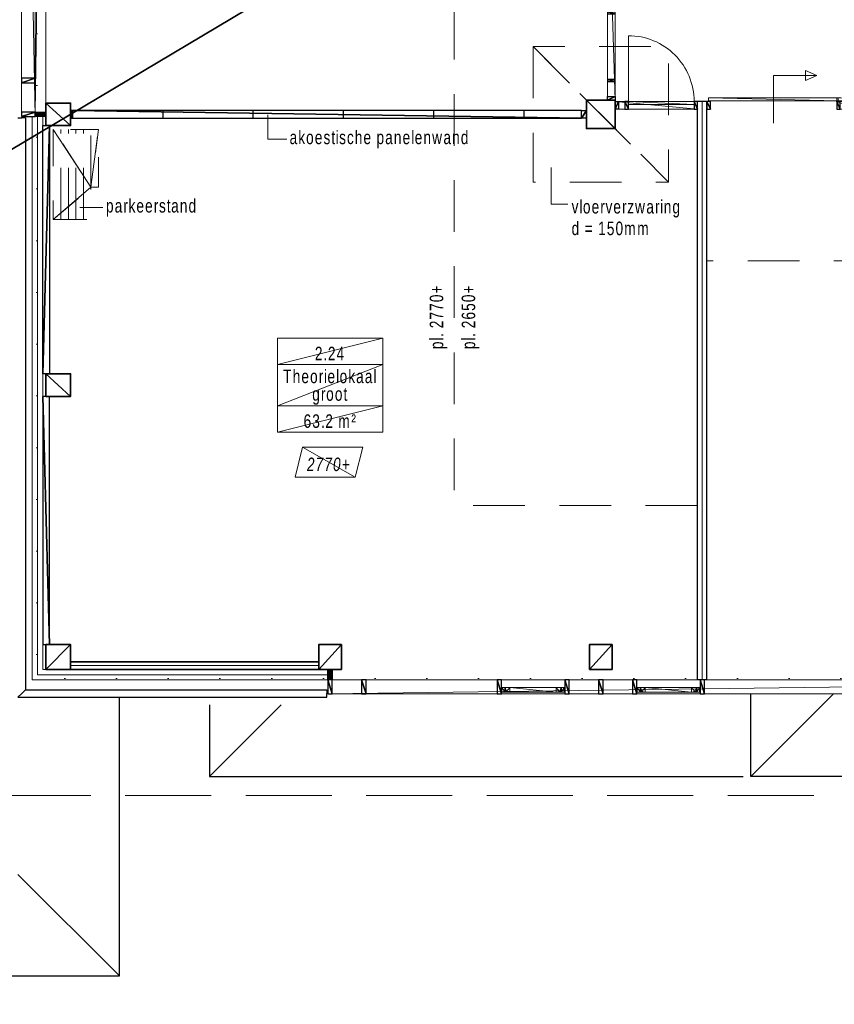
# Model space of a CAD drawing. Header units: millimetres. Extents: x -437 to 139813, y -473 to 90544.
# Tile 4 of 149: x 48785 to 59619, y 24512 to 37602. Entities that reach past the tile are written whole.
import ezdxf

# ---------------------------------------------------------------- set-up
doc = ezdxf.new("R2010")
doc.units = ezdxf.units.MM
for name, pattern in [('DGN Style 1', [688.000884, 1.14476, -686.856124]), ('DGN Style 2', [1144.760206, 686.856124, -457.904082]), ('DGN Style 3', [1602.664289, 1144.760206, -457.904082])]:
    doc.linetypes.add(name, pattern=pattern)
for name, color, linetype, lineweight in [('059 Kader (tekening)', 253, 'Continuous', 13), ('19012-DO-laag 02 - 004 Ruimtenummers', 253, 'Continuous', 13), ('19012-DO-laag 02 - 004a ruimtenr+plafond hoogte', 253, 'Continuous', 13), ('19012-DO-laag 02 - 020 Systeemwanden', 253, 'Continuous', 13), ('19012-DO-laag 02 - 031 Ramen - Deuren buiten', 253, 'Continuous', 13), ('19012-DO-laag 02 - 032 Ramen - Deuren binnen', 253, 'Continuous', 13), ('19012-DO-laag 02 - 045 Plafondafwerking', 253, 'Continuous', 13)]:
    doc.layers.add(name, color=color, linetype=linetype, lineweight=lineweight)
doc.layers.add('Xref', color=253, linetype='Continuous')
doc.styles.add('Arial 1.8 mm', font='arial.ttf', dxfattribs={"width": 0.722222, "height": 1.8})
doc.linetypes.add('isolatie(deken)', pattern='A,-0.5,[24,dgnlstyle-ags_linetypes_v8.shx,S=0.009524,R=0,X=0,Y=0],-0.5', length=1)
doc.linetypes.add('isolatie(plaat)', pattern='A,0,[20,dgnlstyle-ags_linetypes_v8.shx,S=0.009048,R=0,X=0,Y=0],-1.14', length=1.14)
doc.linetypes.add('kalkzandsteen', pattern='A,-0.5,[3,dgnlstyle-ags_linetypes_v8.shx,S=0.007937,R=0,X=0,Y=0],-0.5', length=1)

# ---------------------------------------------------------------- blocks, each defined once
blk = doc.blocks.new('AE1')
at = {"layer": '059 Kader (tekening)', "color": 12, "linetype": 'Continuous', "lineweight": 13}
mesh = blk.add_polyface(dxfattribs=at)
corners = [(0, 0), (1399, 0), (1399, 841), (0, 841)]
mesh.append_faces([[corners[k] for k in face] for face in [(3, 1, 2)]], dxfattribs={"vtx0": -1, "color": 12})
mesh.append_faces([[corners[k] for k in face] for face in [(3, 0, 1)]], dxfattribs={"vtx2": -1, "color": 12})
at = {"layer": '059 Kader (tekening)', "color": 12, "linetype": 'Continuous', "lineweight": 35}
mesh = blk.add_polyface(dxfattribs=at)
corners = [(10, 10), (1389, 10), (1389, 831), (10, 831)]
mesh.append_faces([[corners[k] for k in face] for face in [(0, 2, 3)]], dxfattribs={"vtx0": -1, "color": 12})
mesh.append_faces([[corners[k] for k in face] for face in [(1, 2, 0)]], dxfattribs={"vtx1": -1, "color": 12})
blk = doc.blocks.new('*U78')
at = {"layer": '19012-DO-laag 02 - 031 Ramen - Deuren buiten'}
mesh = blk.add_polyface(dxfattribs=at)
corners = [(-414.95, 30.05), (-356.95, 30.05), (-356.95, 25.05), (-377.95, 25.05), (-377.95, -29.95), (-414.95, -29.95)]
mesh.append_faces([[corners[k] for k in face] for face in [(5, 3, 4), (3, 1, 2)]], dxfattribs={"vtx0": -1})
mesh.append_faces([[corners[k] for k in face] for face in [(0, 3, 5)]], dxfattribs={"vtx0": -1, "vtx1": -1})
mesh.append_faces([[corners[k] for k in face] for face in [(3, 0, 1)]], dxfattribs={"vtx0": -1, "vtx2": -1})
mesh = blk.add_polyface(dxfattribs=at)
corners = [(-372.95, -29.95), (-372.95, 23.05), (-352.95, 23.05), (-352.95, 30.05), (-307.95, 30.05), (-307.95, -29.95)]
mesh.append_faces([[corners[k] for k in face] for face in [(4, 2, 3), (2, 0, 1)]], dxfattribs={"vtx0": -1})
mesh.append_faces([[corners[k] for k in face] for face in [(5, 2, 4)]], dxfattribs={"vtx0": -1, "vtx1": -1})
mesh.append_faces([[corners[k] for k in face] for face in [(2, 5, 0)]], dxfattribs={"vtx0": -1, "vtx2": -1})
mesh = blk.add_polyface(dxfattribs=at)
corners = [(-307.95, -29.95), (308.05, -29.95), (308.05, 30.05), (-307.95, 30.05)]
mesh.append_faces([[corners[k] for k in face] for face in [(3, 1, 2)]], dxfattribs={"vtx0": -1})
mesh.append_faces([[corners[k] for k in face] for face in [(3, 0, 1)]], dxfattribs={"vtx2": -1})
mesh = blk.add_polyface(dxfattribs=at)
corners = [(373.05, -29.95), (373.05, 23.05), (353.05, 23.05), (353.05, 30.05), (308.05, 30.05), (308.05, -29.95)]
mesh.append_faces([[corners[k] for k in face] for face in [(4, 2, 3), (2, 0, 1)]], dxfattribs={"vtx0": -1})
mesh.append_faces([[corners[k] for k in face] for face in [(5, 2, 4)]], dxfattribs={"vtx0": -1, "vtx1": -1})
mesh.append_faces([[corners[k] for k in face] for face in [(2, 5, 0)]], dxfattribs={"vtx0": -1, "vtx2": -1})
mesh = blk.add_polyface(dxfattribs=at)
corners = [(415.05, 30.05), (357.05, 30.05), (357.05, 25.05), (378.05, 25.05), (378.05, -29.95), (415.05, -29.95)]
mesh.append_faces([[corners[k] for k in face] for face in [(5, 3, 4), (3, 1, 2)]], dxfattribs={"vtx0": -1})
mesh.append_faces([[corners[k] for k in face] for face in [(0, 3, 5)]], dxfattribs={"vtx0": -1, "vtx1": -1})
mesh.append_faces([[corners[k] for k in face] for face in [(3, 0, 1)]], dxfattribs={"vtx0": -1, "vtx2": -1})
blk = doc.blocks.new('*U102')
at = {"layer": '19012-DO-laag 02 - 032 Ramen - Deuren binnen', "flags": 128}
blk.add_lwpolyline([(-417.45, 437.55, -0.41421356), (457.55, -437.45), (-417.45, -437.45)], format="xyb", dxfattribs=at)
at = {"layer": '19012-DO-laag 02 - 032 Ramen - Deuren binnen'}
mesh = blk.add_polyface(dxfattribs=at)
corners = [(-417.45, 437.55), (-457.45, 437.55), (-457.45, -437.45), (-417.45, -437.45)]
mesh.append_faces([[corners[k] for k in face] for face in [(3, 1, 2)]], dxfattribs={"vtx0": -1})
mesh.append_faces([[corners[k] for k in face] for face in [(3, 0, 1)]], dxfattribs={"vtx2": -1})
blk = doc.blocks.new('*U103')
at = {"layer": '19012-DO-laag 02 - 032 Ramen - Deuren binnen'}
mesh = blk.add_polyface(dxfattribs=at)
corners = [(-50, 1610), (50, 1610), (50, -1610), (-50, -1610)]
mesh.append_faces([[corners[k] for k in face] for face in [(3, 1, 2)]], dxfattribs={"vtx0": -1})
mesh.append_faces([[corners[k] for k in face] for face in [(3, 0, 1)]], dxfattribs={"vtx2": -1})
at = {"layer": '19012-DO-laag 02 - 032 Ramen - Deuren binnen', "linetype": 'Continuous', "lineweight": 25}
mesh = blk.add_polyface(dxfattribs=at)
corners = [(50, 1565), (-50, 1565), (-50, 1610), (50, 1610)]
mesh.append_faces([[corners[k] for k in face] for face in [(3, 1, 2)]], dxfattribs={"vtx0": -1})
mesh.append_faces([[corners[k] for k in face] for face in [(3, 0, 1)]], dxfattribs={"vtx2": -1})
mesh = blk.add_polyface(dxfattribs=at)
corners = [(50, 1338), (-50, 1338), (-50, 1382), (50, 1382)]
mesh.append_faces([[corners[k] for k in face] for face in [(3, 1, 2)]], dxfattribs={"vtx0": -1})
mesh.append_faces([[corners[k] for k in face] for face in [(3, 0, 1)]], dxfattribs={"vtx2": -1})
mesh = blk.add_polyface(dxfattribs=at)
corners = [(50, 418), (-50, 418), (-50, 462), (50, 462)]
mesh.append_faces([[corners[k] for k in face] for face in [(3, 1, 2)]], dxfattribs={"vtx0": -1})
mesh.append_faces([[corners[k] for k in face] for face in [(3, 0, 1)]], dxfattribs={"vtx2": -1})
mesh = blk.add_polyface(dxfattribs=at)
corners = [(50, -462), (-50, -462), (-50, -438), (50, -438)]
mesh.append_faces([[corners[k] for k in face] for face in [(3, 1, 2)]], dxfattribs={"vtx0": -1})
mesh.append_faces([[corners[k] for k in face] for face in [(3, 0, 1)]], dxfattribs={"vtx2": -1})
mesh = blk.add_polyface(dxfattribs=at)
corners = [(50, -1362), (-50, -1362), (-50, -1338), (50, -1338)]
mesh.append_faces([[corners[k] for k in face] for face in [(3, 1, 2)]], dxfattribs={"vtx0": -1})
mesh.append_faces([[corners[k] for k in face] for face in [(3, 0, 1)]], dxfattribs={"vtx2": -1})
mesh = blk.add_polyface(dxfattribs=at)
corners = [(50, -1565), (-50, -1565), (-50, -1610), (50, -1610)]
mesh.append_faces([[corners[k] for k in face] for face in [(3, 1, 2)]], dxfattribs={"vtx0": -1})
mesh.append_faces([[corners[k] for k in face] for face in [(3, 0, 1)]], dxfattribs={"vtx2": -1})
blk = doc.blocks.new('*U101')
at = {"layer": '19012-DO-laag 02 - 032 Ramen - Deuren binnen', "linetype": 'Continuous', "lineweight": 25}
blk.add_blockref('*U103', (437.5, 0), dxfattribs=at)
at = {"layer": '19012-DO-laag 02 - 032 Ramen - Deuren binnen', "rotation": 180}
blk.add_blockref('*U102', (-29.9, 900.05), dxfattribs=at)
blk = doc.blocks.new('*U110')
at = {"layer": '19012-DO-laag 02 - 032 Ramen - Deuren binnen', "flags": 128}
blk.add_lwpolyline([(437, -387, 0.414214), (-438, 488), (-438, -387)], format="xyb", dxfattribs=at)
at = {"layer": '19012-DO-laag 02 - 032 Ramen - Deuren binnen', "lineweight": 25}
mesh = blk.add_polyface(dxfattribs=at)
corners = [(-483, -487), (-438, -487), (-438, -387), (-483, -387)]
mesh.append_faces([[corners[k] for k in face] for face in [(3, 1, 2)]], dxfattribs={"vtx0": -1})
mesh.append_faces([[corners[k] for k in face] for face in [(3, 0, 1)]], dxfattribs={"vtx2": -1})
at = {"layer": '19012-DO-laag 02 - 032 Ramen - Deuren binnen'}
mesh = blk.add_polyface(dxfattribs=at)
corners = [(437, -387), (-438, -387), (-438, -427), (437, -427)]
mesh.append_faces([[corners[k] for k in face] for face in [(3, 1, 2)]], dxfattribs={"vtx0": -1})
mesh.append_faces([[corners[k] for k in face] for face in [(3, 0, 1)]], dxfattribs={"vtx2": -1})
at = {"layer": '19012-DO-laag 02 - 032 Ramen - Deuren binnen', "lineweight": 25}
mesh = blk.add_polyface(dxfattribs=at)
corners = [(437, -487), (482, -487), (482, -387), (437, -387)]
mesh.append_faces([[corners[k] for k in face] for face in [(3, 1, 2)]], dxfattribs={"vtx0": -1})
mesh.append_faces([[corners[k] for k in face] for face in [(3, 0, 1)]], dxfattribs={"vtx2": -1})
blk = doc.blocks.new('*U109')
at = {"layer": '19012-DO-laag 02 - 032 Ramen - Deuren binnen', "lineweight": 25}
blk.add_blockref('*U110', (66, 0), dxfattribs=at)
at = {"layer": '19012-DO-laag 02 - 032 Ramen - Deuren binnen'}
mesh = blk.add_polyface(dxfattribs=at)
corners = [(-549, -488), (549, -488), (549, -388), (-549, -388)]
mesh.append_faces([[corners[k] for k in face] for face in [(3, 1, 2)]], dxfattribs={"vtx0": -1})
mesh.append_faces([[corners[k] for k in face] for face in [(3, 0, 1)]], dxfattribs={"vtx2": -1})
at = {"layer": '19012-DO-laag 02 - 032 Ramen - Deuren binnen', "lineweight": 25}
mesh = blk.add_polyface(dxfattribs=at)
corners = [(-549, -388), (-504, -388), (-504, -488), (-549, -488)]
mesh.append_faces([[corners[k] for k in face] for face in [(3, 1, 2)]], dxfattribs={"vtx0": -1})
mesh.append_faces([[corners[k] for k in face] for face in [(3, 0, 1)]], dxfattribs={"vtx2": -1})
blk = doc.blocks.new('*U112')
at = {"layer": '19012-DO-laag 02 - 032 Ramen - Deuren binnen', "linetype": 'Continuous', "lineweight": 13}
for p, q in [((-288, 351), (-288, -284)), ((288, -284), (138, -218)), ((138, -218), (138, -284)), ((-288, -284), (288, -284)), ((288, -284), (138, -351)), ((138, -351), (138, -284))]:
    blk.add_line(p, q, dxfattribs=at)
blk = doc.blocks.new('*U111')
at = {"layer": '19012-DO-laag 02 - 032 Ramen - Deuren binnen', "linetype": 'Continuous', "lineweight": 13, "extrusion": (0, 0, -1), "rotation": 180}
blk.add_blockref('*U112', (554, 0), dxfattribs=at)
at = {"layer": '19012-DO-laag 02 - 032 Ramen - Deuren binnen', "lineweight": 25}
mesh = blk.add_polyface(dxfattribs=at)
corners = [(-1725, -163), (-1680, -163), (-1680, -63), (-1725, -63)]
mesh.append_faces([[corners[k] for k in face] for face in [(3, 1, 2)]], dxfattribs={"vtx0": -1})
mesh.append_faces([[corners[k] for k in face] for face in [(3, 0, 1)]], dxfattribs={"vtx2": -1})
at = {"layer": '19012-DO-laag 02 - 032 Ramen - Deuren binnen'}
mesh = blk.add_polyface(dxfattribs=at)
corners = [(-1705, -53), (20, -53), (20, -13), (-1705, -13)]
mesh.append_faces([[corners[k] for k in face] for face in [(3, 1, 2)]], dxfattribs={"vtx0": -1})
mesh.append_faces([[corners[k] for k in face] for face in [(3, 0, 1)]], dxfattribs={"vtx2": -1})
at = {"layer": '19012-DO-laag 02 - 032 Ramen - Deuren binnen', "linetype": 'DGN Style 2'}
mesh = blk.add_polyface(dxfattribs=at)
corners = [(0, -53), (1725, -53), (1725, -13), (0, -13)]
mesh.append_faces([[corners[k] for k in face] for face in [(3, 1, 2)]], dxfattribs={"vtx0": -1})
mesh.append_faces([[corners[k] for k in face] for face in [(3, 0, 1)]], dxfattribs={"vtx2": -1})
at = {"layer": '19012-DO-laag 02 - 032 Ramen - Deuren binnen', "lineweight": 25}
mesh = blk.add_polyface(dxfattribs=at)
corners = [(0, -163), (45, -163), (45, -63), (0, -63)]
mesh.append_faces([[corners[k] for k in face] for face in [(3, 1, 2)]], dxfattribs={"vtx0": -1})
mesh.append_faces([[corners[k] for k in face] for face in [(3, 0, 1)]], dxfattribs={"vtx2": -1})
at = {"layer": '19012-DO-laag 02 - 032 Ramen - Deuren binnen'}
mesh = blk.add_polyface(dxfattribs=at)
corners = [(0, -163), (273, -163), (273, -63), (0, -63)]
mesh.append_faces([[corners[k] for k in face] for face in [(3, 1, 2)]], dxfattribs={"vtx0": -1})
mesh.append_faces([[corners[k] for k in face] for face in [(3, 0, 1)]], dxfattribs={"vtx2": -1})
at = {"layer": '19012-DO-laag 02 - 032 Ramen - Deuren binnen', "lineweight": 25}
mesh = blk.add_polyface(dxfattribs=at)
corners = [(228, -163), (273, -163), (273, -63), (228, -63)]
mesh.append_faces([[corners[k] for k in face] for face in [(3, 1, 2)]], dxfattribs={"vtx0": -1})
mesh.append_faces([[corners[k] for k in face] for face in [(3, 0, 1)]], dxfattribs={"vtx2": -1})
blk = doc.blocks.new('ruimtenr 03_14')
at = {"layer": '19012-DO-laag 02 - 004 Ruimtenummers', "linetype": 'Continuous', "lineweight": 13, "char_height": 1.8, "attachment_point": 5, "style": 'Arial 1.8 mm'}
for s, insert, line_spacing_factor in [('\\H1x;\\W0.722222;\\T1.145;2.24', (7, -2.05), 0.6), ('\\H1x;\\W0.722222;\\T1.145;Theorielokaal\\Pgroot', (7, -6.53), 0.78)]:
    blk.add_mtext(s, dxfattribs=dict(at, insert=insert, line_spacing_factor=line_spacing_factor))
at = {"layer": '19012-DO-laag 02 - 004a ruimtenr+plafond hoogte', "linetype": 'Continuous', "lineweight": 13, "insert": (7, -11.05), "char_height": 1.8, "attachment_point": 5, "line_spacing_factor": 0.6, "style": 'Arial 1.8 mm'}
blk.add_mtext('\\H1x;\\W0.722222;\\T1.145;63.2 m²', dxfattribs=at)
at = {"layer": '19012-DO-laag 02 - 004 Ruimtenummers', "linetype": 'Continuous', "lineweight": 13}
mesh = blk.add_polyface(dxfattribs=at)
corners = [(0, 0), (14, 0), (14, -3.5), (0, -3.5)]
mesh.append_faces([[corners[k] for k in face] for face in [(3, 1, 2)]], dxfattribs={"vtx0": -1})
mesh.append_faces([[corners[k] for k in face] for face in [(3, 0, 1)]], dxfattribs={"vtx2": -1})
mesh = blk.add_polyface(dxfattribs=at)
corners = [(0, -3.5), (14, -3.5), (14, -9), (0, -9)]
mesh.append_faces([[corners[k] for k in face] for face in [(3, 1, 2)]], dxfattribs={"vtx0": -1})
mesh.append_faces([[corners[k] for k in face] for face in [(3, 0, 1)]], dxfattribs={"vtx2": -1})
at = {"layer": '19012-DO-laag 02 - 004a ruimtenr+plafond hoogte', "linetype": 'Continuous', "lineweight": 13}
mesh = blk.add_polyface(dxfattribs=at)
corners = [(0, -9), (14, -9), (14, -12.5), (0, -12.5)]
mesh.append_faces([[corners[k] for k in face] for face in [(3, 1, 2)]], dxfattribs={"vtx0": -1})
mesh.append_faces([[corners[k] for k in face] for face in [(3, 0, 1)]], dxfattribs={"vtx2": -1})
blk = doc.blocks.new('*U156')
at = {"layer": '19012-DO-laag 02 - 020 Systeemwanden', "linetype": 'DGN Style 2'}
for p, q in [((-200, -600), (-200, 600)), ((-100, -600), (-100, 600)), ((0, -600), (0, 600)), ((100, -600), (100, 600)), ((200, -170), (200, 600))]:
    blk.add_line(p, q, dxfattribs=at)
mesh = blk.add_polyface(dxfattribs=at)
corners = [(-300, 600), (300, 600), (300, -170), (200, -170), (200, -600), (-300, -600)]
mesh.append_faces([[corners[k] for k in face] for face in [(5, 3, 4), (3, 1, 2)]], dxfattribs={"vtx0": -1})
mesh.append_faces([[corners[k] for k in face] for face in [(0, 3, 5)]], dxfattribs={"vtx0": -1, "vtx1": -1})
mesh.append_faces([[corners[k] for k in face] for face in [(3, 0, 1)]], dxfattribs={"vtx0": -1, "vtx2": -1})
blk = doc.blocks.new('*U159')
at = {"layer": '19012-DO-laag 02 - 045 Plafondafwerking', "insert": (0, -30), "char_height": 180, "attachment_point": 5, "line_spacing_factor": 0.6, "style": 'Arial 1.8 mm'}
blk.add_mtext('\\fArial|b0|i1|c00|p39;\\H1x;\\W0.722222;\\T1.145;2770+', dxfattribs=at)
at = {"layer": '19012-DO-laag 02 - 045 Plafondafwerking'}
mesh = blk.add_polyface(dxfattribs=at)
corners = [(-450, -200), (350, -200), (450, 200), (-350, 200)]
mesh.append_faces([[corners[k] for k in face] for face in [(3, 1, 2)]], dxfattribs={"vtx0": -1})
mesh.append_faces([[corners[k] for k in face] for face in [(3, 0, 1)]], dxfattribs={"vtx2": -1})

msp = doc.modelspace()

# ---------------------------------------------------------------- hatches: boundary and pattern name
at = {"layer": 'Xref', "linetype": 'Continuous', "lineweight": 25}
for points in [[(48993, 36314.2), (48993, 36374.2), (49133, 36374.2), (49133, 36314.2)], [(52883, 28824.2), (52883, 28964.2), (52943, 28964.2), (52943, 28824.2)]]:
    msp.add_hatch(color=256, dxfattribs=at).paths.add_polyline_path(points)

# ---------------------------------------------------------------- linework, layer by layer
at = {"layer": 'Xref'}
for p, q in [((50688, 36394.2), (50688, 36294.2)), ((51888, 36394.2), (51888, 36294.2)), ((53088, 36394.2), (53088, 36294.2)), ((54288, 36394.2), (54288, 36294.2)), ((55488, 36394.2), (55488, 36294.2)), ((58508, 27539.2), (59608, 28639.2)), ((51308, 27539.2), (52263, 28494.2))]:
    msp.add_line(p, q, dxfattribs=at)
at = {"layer": 'Xref', "linetype": 'Continuous', "lineweight": 25}
for p, q in [((57925.5, 36514.2), (57800.5, 36514.2)), ((48763, 36299.2), (48813, 36299.2)), ((48863, 36299.2), (48813, 36299.2)), ((48863, 36299.2), (48863, 28694.2)), ((57925.5, 28824.2), (57800.5, 28824.2)), ((48863, 28694.2), (48813, 28644.2)), ((48863, 28694.2), (52868, 28694.2)), ((52868, 28694.2), (52868, 28644.2)), ((48763, 28594.2), (48813, 28644.2)), ((48763, 28594.2), (52868, 28594.2)), ((52868, 28594.2), (52868, 28644.2))]:
    msp.add_line(p, q, dxfattribs=at)
at = {"layer": 'Xref', "linetype": 'Continuous', "lineweight": 13}
for p, q in [((49092.9, 36314.2), (48952.9, 36314.2)), ((49889.5, 35104.9), (49585.9, 35104.9)), ((52883, 28964.2), (52883, 28824.2)), ((48763, 26239.2), (50113, 24889.2))]:
    msp.add_line(p, q, dxfattribs=at)
at = {"layer": 'Xref', "linetype": 'DGN Style 2', "lineweight": 13}
msp.add_line((63732.9, 34394.2), (57925.5, 34394.2), dxfattribs=at)
at = {"layer": 'Xref', "linetype": 'Continuous', "lineweight": 35}
for p, q in [((49463, 28964.2), (49463, 29064.2)), ((52763, 28964.2), (52763, 29064.2))]:
    msp.add_line(p, q, dxfattribs=at)
at = {"layer": 'Xref', "linetype": 'DGN Style 3', "lineweight": 13, "flags": 128}
msp.add_lwpolyline([(41563, 61849.2), (37513, 61849.2), (37513, 48069.2), (47458, 48069.2), (47458, 27289.2), (76368, 27289.2), (76368, 56199.2), (60468, 56199.2)], dxfattribs=at)
at = {"layer": 'Xref', "linetype": 'DGN Style 1', "lineweight": 13, "flags": 128}
msp.add_lwpolyline([(63713, 28964.2), (63713, 28844.2), (49013, 28844.2), (49013, 54674.2), (55843, 54674.2), (55843, 54644.2), (74813, 54644.2), (74813, 28844.2), (67313, 28844.2), (67313, 28964.2)], dxfattribs=at)
at = {"layer": 'Xref', "lineweight": 25, "flags": 128}
for points in [[(9058, 51419.2), (9058, 24889.2), (50113, 24889.2), (50113, 28594.2)], [(68918, 28594.2), (68918, 27539.2), (58508, 27539.2), (58508, 28639.2)]]:
    msp.add_lwpolyline(points, dxfattribs=at)
at = {"layer": 'Xref', "linetype": 'DGN Style 2', "lineweight": 13, "flags": 128}
msp.add_lwpolyline([(54563, 43481.7), (54563, 31144.2), (57800.5, 31144.2)], dxfattribs=at)
at = {"layer": 'Xref', "linetype": 'Continuous', "lineweight": 25, "flags": 128}
for points in [[(57800.5, 28824.2), (57800.5, 36514.2)], [(57925.5, 28824.2), (57925.5, 36514.2)]]:
    msp.add_lwpolyline(points, dxfattribs=at)
at = {"layer": 'Xref', "linetype": 'isolatie(deken)', "lineweight": 13, "ltscale": 125, "flags": 128}
msp.add_lwpolyline([(57863, 28824.2), (57863, 36514.2)], dxfattribs=at)
at = {"layer": 'Xref', "linetype": 'Continuous', "lineweight": 13, "flags": 128}
for points in [[(52883, 28824.2), (48952.9, 28824.2), (48952.9, 36314.2)], [(52883, 28964.2), (49092.9, 28964.2), (49092.9, 36314.2)], [(52339.3, 36016.1), (52083.6, 36016.1), (52083.6, 36339)], [(56076, 35147.9), (55852, 35147.9), (55852, 35635.4)]]:
    msp.add_lwpolyline(points, dxfattribs=at)
at = {"layer": 'Xref', "linetype": 'isolatie(plaat)', "lineweight": 13, "ltscale": 140, "flags": 128}
msp.add_lwpolyline([(52883, 28894.2), (49022.9, 28894.2), (49022.9, 36314.2)], dxfattribs=at)
at = {"layer": 'Xref', "linetype": 'Continuous', "lineweight": 35, "flags": 128}
for points in [[(49463, 29064.2), (52763, 29064.2)], [(49463, 28964.2), (52763, 28964.2)]]:
    msp.add_lwpolyline(points, dxfattribs=at)
at = {"layer": 'Xref', "linetype": 'kalkzandsteen', "lineweight": 13, "ltscale": 100, "flags": 128}
msp.add_lwpolyline([(49463, 29014.2), (52763, 29014.2)], dxfattribs=at)
at = {"layer": 'Xref', "flags": 128}
msp.add_lwpolyline([(51308, 28494.2), (51308, 27539.2), (58408, 27539.2)], dxfattribs=at)

# ---------------------------------------------------------------- block references
at = {"layer": 'Xref', "linetype": 'Continuous', "lineweight": 35, "xscale": 100, "yscale": 100, "zscale": 100}
msp.add_blockref('AE1', (-87, 6444.2), dxfattribs=at)
at = {"layer": 'Xref', "extrusion": (0, 0, -1)}
msp.add_blockref('*U101', (-57090.5, 38144.2), dxfattribs=at)
at = {"layer": 'Xref', "lineweight": 25}
for name, p in [('*U109', (57251.7, 36901.8)), ('*U111', (59650.4, 36577.5))]:
    msp.add_blockref(name, p, dxfattribs=at)
at = {"layer": 'Xref', "linetype": 'DGN Style 2'}
msp.add_blockref('*U156', (49532.9, 35544.2), dxfattribs=at)
at = {"layer": 'Xref', "linetype": 'Continuous', "lineweight": 13, "xscale": 100, "yscale": 100, "zscale": 100}
msp.add_blockref('ruimtenr 03_14', (52213, 33369.2), dxfattribs=at)
at = {"layer": 'Xref'}
msp.add_blockref('*U159', (52897.1, 31719.2), dxfattribs=at)
at = {"layer": 'Xref', "rotation": 180}
for p in [(55613, 28692.3), (57413, 28692.3)]:
    msp.add_blockref('*U78', p, dxfattribs=at)

# ---------------------------------------------------------------- texts
at = {"layer": 'Xref', "linetype": 'Continuous', "lineweight": 13, "char_height": 180, "attachment_point": 7, "style": 'Arial 1.8 mm'}
for s, insert, line_spacing_factor in [('\\H1x;\\W0.722222;\\T1.145;akoestische panelenwand', (52374.6, 35893.4), 0.6), ('\\H1x;\\W0.722222;\\T1.145;vloerverzwaring\\Pd = 150mm', (56125.3, 34735.2), 0.96), ('\\H1x;\\W0.722222;\\T1.145;parkeerstand', (49933, 34984.2), 0.6)]:
    msp.add_mtext(s, dxfattribs=dict(at, insert=insert, line_spacing_factor=line_spacing_factor))
at = {"layer": 'Xref', "lineweight": 25, "char_height": 180, "rotation": 90, "line_spacing_factor": 0.6, "style": 'Arial 1.8 mm'}
for s, insert, attachment_point in [('\\H1x;\\W0.722222;\\T1.145;pl. 2770+', (54473, 33653), 8), ('\\H1x;\\W0.722222;\\T1.145;pl. 2650+', (54663.1, 33653), 2)]:
    msp.add_mtext(s, dxfattribs=dict(at, insert=insert, attachment_point=attachment_point))

# ---------------------------------------------------------------- meshes
at = {"layer": 'Xref', "linetype": 'Continuous', "lineweight": 13}
mesh = msp.add_polyface(dxfattribs=at)
corners = [(48808, 36314.2), (48993, 36314.2), (48993, 45824.2), (48808, 45824.2)]
mesh.append_faces([[corners[k] for k in face] for face in [(3, 1, 2)]], dxfattribs={"vtx0": -1})
mesh.append_faces([[corners[k] for k in face] for face in [(3, 0, 1)]], dxfattribs={"vtx2": -1})
mesh = msp.add_polyface(dxfattribs=at)
corners = [(48993, 45829.2), (49133, 45829.2), (49133, 36374.2), (48993, 36374.2)]
mesh.append_faces([[corners[k] for k in face] for face in [(3, 1, 2)]], dxfattribs={"vtx0": -1})
mesh.append_faces([[corners[k] for k in face] for face in [(3, 0, 1)]], dxfattribs={"vtx2": -1})
at = {"layer": 'Xref', "linetype": 'DGN Style 2', "lineweight": 13}
mesh = msp.add_polyface(dxfattribs=at)
corners = [(55613, 35444.2), (57413, 35444.2), (57413, 37244.2), (55613, 37244.2)]
mesh.append_faces([[corners[k] for k in face] for face in [(3, 1, 2)]], dxfattribs={"vtx0": -1})
mesh.append_faces([[corners[k] for k in face] for face in [(3, 0, 1)]], dxfattribs={"vtx2": -1})
at = {"layer": 'Xref', "linetype": 'Continuous', "lineweight": 25}
mesh = msp.add_polyface(dxfattribs=at)
corners = [(48808, 36824.2), (48808, 36764.2), (48993, 36764.2), (48993, 36824.2)]
mesh.append_faces([[corners[k] for k in face] for face in [(3, 1, 2)]], dxfattribs={"vtx0": -1})
mesh.append_faces([[corners[k] for k in face] for face in [(3, 0, 1)]], dxfattribs={"vtx2": -1})
at = {"layer": 'Xref', "linetype": 'Continuous', "lineweight": 35}
mesh = msp.add_polyface(dxfattribs=at)
corners = [(56323, 36154.2), (56703, 36154.2), (56703, 36534.2), (56323, 36534.2)]
mesh.append_faces([[corners[k] for k in face] for face in [(3, 1, 2)]], dxfattribs={"vtx0": -1})
mesh.append_faces([[corners[k] for k in face] for face in [(3, 0, 1)]], dxfattribs={"vtx2": -1})
mesh = msp.add_polyface(dxfattribs=at)
corners = [(49463, 36494.2), (49463, 36194.2), (49133, 36194.2), (49133, 36494.2)]
mesh.append_faces([[corners[k] for k in face] for face in [(3, 1, 2)]], dxfattribs={"vtx0": -1})
mesh.append_faces([[corners[k] for k in face] for face in [(3, 0, 1)]], dxfattribs={"vtx2": -1})
at = {"layer": 'Xref', "lineweight": 25}
mesh = msp.add_polyface(dxfattribs=at)
corners = [(49463, 36294.2), (49488, 36294.2), (49488, 36394.2), (49463, 36394.2)]
mesh.append_faces([[corners[k] for k in face] for face in [(3, 1, 2)]], dxfattribs={"vtx0": -1})
mesh.append_faces([[corners[k] for k in face] for face in [(3, 0, 1)]], dxfattribs={"vtx2": -1})
mesh = msp.add_polyface(dxfattribs=at)
corners = [(49488, 36294.2), (56258, 36294.2), (56258, 36394.2), (49488, 36394.2)]
mesh.append_faces([[corners[k] for k in face] for face in [(3, 1, 2)]], dxfattribs={"vtx0": -1})
mesh.append_faces([[corners[k] for k in face] for face in [(3, 0, 1)]], dxfattribs={"vtx2": -1})
mesh = msp.add_polyface(dxfattribs=at)
corners = [(56323, 36294.2), (56258, 36294.2), (56258, 36394.2), (56323, 36394.2)]
mesh.append_faces([[corners[k] for k in face] for face in [(3, 1, 2)]], dxfattribs={"vtx0": -1})
mesh.append_faces([[corners[k] for k in face] for face in [(3, 0, 1)]], dxfattribs={"vtx2": -1})
at = {"layer": 'Xref', "linetype": 'Continuous', "lineweight": 25}
mesh = msp.add_polyface(dxfattribs=at)
corners = [(48808, 36374.2), (48808, 36314.2), (48993, 36314.2), (48993, 36374.2)]
mesh.append_faces([[corners[k] for k in face] for face in [(3, 1, 2)]], dxfattribs={"vtx0": -1})
mesh.append_faces([[corners[k] for k in face] for face in [(3, 0, 1)]], dxfattribs={"vtx2": -1})
mesh = msp.add_polyface(dxfattribs=at)
corners = [(48993, 36314.2), (48993, 36374.2), (49133, 36374.2), (49133, 36314.2)]
mesh.append_faces([[corners[k] for k in face] for face in [(3, 1, 2)]], dxfattribs={"vtx0": -1})
mesh.append_faces([[corners[k] for k in face] for face in [(3, 0, 1)]], dxfattribs={"vtx2": -1})
mesh = msp.add_polyface(dxfattribs=at)
corners = [(49183, 32894.2), (49092.9, 32894.2), (49092.9, 36194.2), (49183, 36194.2)]
mesh.append_faces([[corners[k] for k in face] for face in [(3, 1, 2)]], dxfattribs={"vtx0": -1})
mesh.append_faces([[corners[k] for k in face] for face in [(3, 0, 1)]], dxfattribs={"vtx2": -1})
at = {"layer": 'Xref', "linetype": 'Continuous', "lineweight": 35}
mesh = msp.add_polyface(dxfattribs=at)
corners = [(49463, 32894.2), (49463, 32594.2), (49133, 32594.2), (49133, 32894.2)]
mesh.append_faces([[corners[k] for k in face] for face in [(3, 1, 2)]], dxfattribs={"vtx0": -1})
mesh.append_faces([[corners[k] for k in face] for face in [(3, 0, 1)]], dxfattribs={"vtx2": -1})
at = {"layer": 'Xref', "linetype": 'Continuous', "lineweight": 25}
mesh = msp.add_polyface(dxfattribs=at)
corners = [(49183, 32594.2), (49092.9, 32594.2), (49092.9, 29294.2), (49183, 29294.2)]
mesh.append_faces([[corners[k] for k in face] for face in [(3, 1, 2)]], dxfattribs={"vtx0": -1})
mesh.append_faces([[corners[k] for k in face] for face in [(3, 0, 1)]], dxfattribs={"vtx2": -1})
at = {"layer": 'Xref', "linetype": 'Continuous', "lineweight": 35}
mesh = msp.add_polyface(dxfattribs=at)
corners = [(49133, 29294.2), (49463, 29294.2), (49463, 28964.2), (49133, 28964.2)]
mesh.append_faces([[corners[k] for k in face] for face in [(3, 1, 2)]], dxfattribs={"vtx0": -1})
mesh.append_faces([[corners[k] for k in face] for face in [(3, 0, 1)]], dxfattribs={"vtx2": -1})
mesh = msp.add_polyface(dxfattribs=at)
corners = [(52763, 29294.2), (53063, 29294.2), (53063, 28964.2), (52763, 28964.2)]
mesh.append_faces([[corners[k] for k in face] for face in [(3, 1, 2)]], dxfattribs={"vtx0": -1})
mesh.append_faces([[corners[k] for k in face] for face in [(3, 0, 1)]], dxfattribs={"vtx2": -1})
mesh = msp.add_polyface(dxfattribs=at)
corners = [(56363, 29294.2), (56663, 29294.2), (56663, 28964.2), (56363, 28964.2)]
mesh.append_faces([[corners[k] for k in face] for face in [(3, 1, 2)]], dxfattribs={"vtx0": -1})
mesh.append_faces([[corners[k] for k in face] for face in [(3, 0, 1)]], dxfattribs={"vtx2": -1})
at = {"layer": 'Xref', "linetype": 'Continuous', "lineweight": 25}
mesh = msp.add_polyface(dxfattribs=at)
corners = [(52943, 28824.2), (52883, 28824.2), (52883, 28964.2), (52943, 28964.2)]
mesh.append_faces([[corners[k] for k in face] for face in [(3, 1, 2)]], dxfattribs={"vtx0": -1})
mesh.append_faces([[corners[k] for k in face] for face in [(3, 0, 1)]], dxfattribs={"vtx2": -1})
at = {"layer": 'Xref', "linetype": 'Continuous', "lineweight": 13}
mesh = msp.add_polyface(dxfattribs=at)
corners = [(66893, 28639.2), (66893, 28824.2), (52883, 28824.2), (52883, 28639.2)]
mesh.append_faces([[corners[k] for k in face] for face in [(3, 1, 2)]], dxfattribs={"vtx0": -1})
mesh.append_faces([[corners[k] for k in face] for face in [(3, 0, 1)]], dxfattribs={"vtx2": -1})
at = {"layer": 'Xref', "linetype": 'Continuous', "lineweight": 25}
mesh = msp.add_polyface(dxfattribs=at)
corners = [(52883, 28639.2), (52943, 28639.2), (52943, 28824.2), (52883, 28824.2)]
mesh.append_faces([[corners[k] for k in face] for face in [(3, 1, 2)]], dxfattribs={"vtx0": -1})
mesh.append_faces([[corners[k] for k in face] for face in [(3, 0, 1)]], dxfattribs={"vtx2": -1})
mesh = msp.add_polyface(dxfattribs=at)
corners = [(53333, 28639.2), (53393, 28639.2), (53393, 28824.2), (53333, 28824.2)]
mesh.append_faces([[corners[k] for k in face] for face in [(3, 1, 2)]], dxfattribs={"vtx0": -1})
mesh.append_faces([[corners[k] for k in face] for face in [(3, 0, 1)]], dxfattribs={"vtx2": -1})
mesh = msp.add_polyface(dxfattribs=at)
corners = [(55133, 28639.2), (55193, 28639.2), (55193, 28824.2), (55133, 28824.2)]
mesh.append_faces([[corners[k] for k in face] for face in [(3, 1, 2)]], dxfattribs={"vtx0": -1})
mesh.append_faces([[corners[k] for k in face] for face in [(3, 0, 1)]], dxfattribs={"vtx2": -1})
mesh = msp.add_polyface(dxfattribs=at)
corners = [(56033, 28639.2), (56093, 28639.2), (56093, 28824.2), (56033, 28824.2)]
mesh.append_faces([[corners[k] for k in face] for face in [(3, 1, 2)]], dxfattribs={"vtx0": -1})
mesh.append_faces([[corners[k] for k in face] for face in [(3, 0, 1)]], dxfattribs={"vtx2": -1})
mesh = msp.add_polyface(dxfattribs=at)
corners = [(56483, 28639.2), (56543, 28639.2), (56543, 28824.2), (56483, 28824.2)]
mesh.append_faces([[corners[k] for k in face] for face in [(3, 1, 2)]], dxfattribs={"vtx0": -1})
mesh.append_faces([[corners[k] for k in face] for face in [(3, 0, 1)]], dxfattribs={"vtx2": -1})
mesh = msp.add_polyface(dxfattribs=at)
corners = [(56933, 28639.2), (56993, 28639.2), (56993, 28824.2), (56933, 28824.2)]
mesh.append_faces([[corners[k] for k in face] for face in [(3, 1, 2)]], dxfattribs={"vtx0": -1})
mesh.append_faces([[corners[k] for k in face] for face in [(3, 0, 1)]], dxfattribs={"vtx2": -1})
mesh = msp.add_polyface(dxfattribs=at)
corners = [(57833, 28639.2), (57893, 28639.2), (57893, 28824.2), (57833, 28824.2)]
mesh.append_faces([[corners[k] for k in face] for face in [(3, 1, 2)]], dxfattribs={"vtx0": -1})
mesh.append_faces([[corners[k] for k in face] for face in [(3, 0, 1)]], dxfattribs={"vtx2": -1})

doc.saveas('drawing.dxf')
